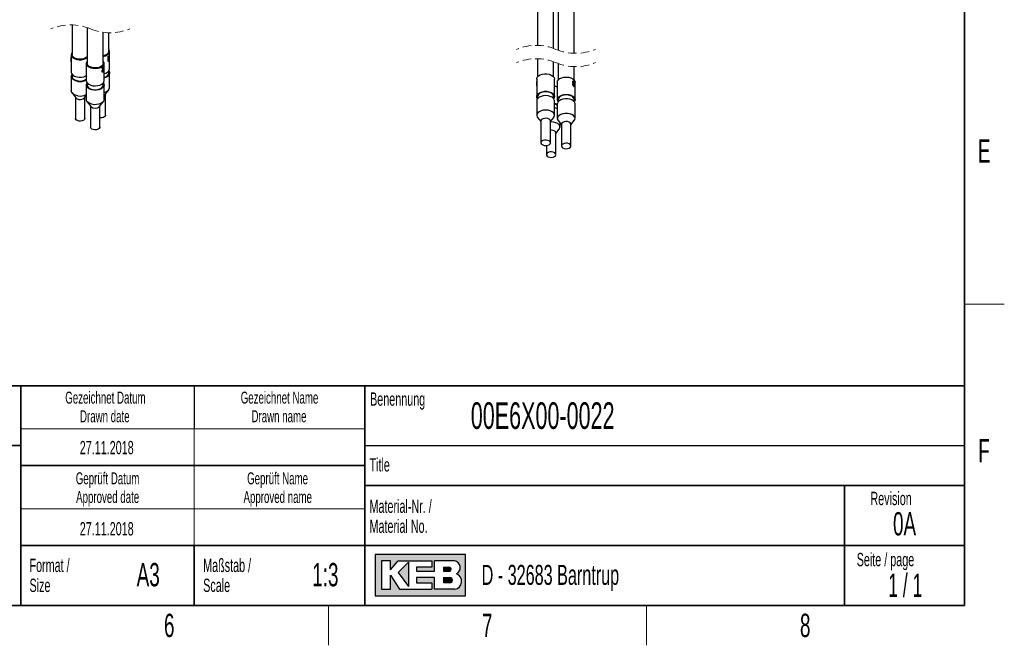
# Model space of a CAD drawing. Header units: millimetres. Extents: x 5 to 418, y 2 to 292.
# Tile 9 of 22: x 266 to 414, y 6 to 100. Entities that reach past the tile are written whole.
import ezdxf

# ---------------------------------------------------------------- set-up
doc = ezdxf.new("R2010")
doc.units = ezdxf.units.MM
doc.linetypes.add('HIDDEN', pattern=[1.905, 1.27, -0.635])
doc.layers.add('SLD-0', color=7, linetype='Continuous')
doc.styles.add('SLDTEXTSTYLE0', font='TXT', dxfattribs={"width": 0.605})
doc.styles.add('SLDTEXTSTYLE1', font='TXT', dxfattribs={"width": 0.563})

msp = doc.modelspace()

# ---------------------------------------------------------------- hatches: boundary and pattern name
at = {"linetype": 'Continuous'}
h = msp.add_hatch(color=7, dxfattribs=at)
h.paths.add_polyline_path([(319.519086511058, 13.45626988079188), (333.083981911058, 13.45626988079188), (333.083981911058, 19.65736492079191), (319.519086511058, 19.65736492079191)], flags=0)
edge = h.paths.add_edge_path(flags=0)
edge.add_arc((331.3188604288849, 15.61738520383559), 1.20464082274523, -81.72003226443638, 70.1709600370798, ccw=False)
edge.add_line((331.4923410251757, 14.42530131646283), (331.480008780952, 14.42519098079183))
edge.add_line((331.480008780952, 14.42519098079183), (328.4331606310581, 14.42519098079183))
edge.add_line((328.4331606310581, 14.42519098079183), (328.4331606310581, 16.16924896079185))
edge.add_line((328.4331606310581, 16.16924896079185), (325.7201815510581, 16.16924896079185))
edge.add_line((325.7201815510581, 16.16924896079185), (325.7201815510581, 15.39411208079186))
edge.add_line((325.7201815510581, 15.39411208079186), (328.0455921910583, 15.39411208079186))
edge.add_line((328.0455921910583, 15.39411208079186), (328.0455921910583, 14.42519098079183))
edge.add_line((328.0455921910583, 14.42519098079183), (323.2009866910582, 14.42519098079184))
edge.add_line((323.2009866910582, 14.42519098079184), (321.8444971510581, 16.55681740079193))
edge.add_line((321.8444971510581, 16.55681740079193), (321.8444971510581, 14.42519098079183))
edge.add_line((321.8444971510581, 14.42519098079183), (320.4880076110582, 14.42519098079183))
edge.add_line((320.4880076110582, 14.42519098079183), (320.4880076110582, 18.68844382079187))
edge.add_line((320.4880076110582, 18.68844382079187), (321.8444971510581, 18.68844382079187))
edge.add_line((321.8444971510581, 18.68844382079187), (321.8444971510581, 17.33195428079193))
edge.add_line((321.8444971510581, 17.33195428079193), (323.0072024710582, 18.68844382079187))
edge.add_line((323.0072024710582, 18.68844382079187), (328.0455921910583, 18.68844382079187))
edge.add_line((328.0455921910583, 18.68844382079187), (328.0455921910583, 17.71952272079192))
edge.add_line((328.0455921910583, 17.71952272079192), (325.7201815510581, 17.71952272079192))
edge.add_line((325.7201815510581, 17.71952272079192), (325.7201815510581, 17.13817006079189))
edge.add_line((325.7201815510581, 17.13817006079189), (328.4331606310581, 17.13817006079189))
edge.add_line((328.4331606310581, 17.13817006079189), (328.4331606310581, 18.68844382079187))
edge.add_line((328.4331606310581, 18.68844382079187), (331.4242487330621, 18.68844382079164))
edge.add_line((331.4242487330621, 18.68844382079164), (331.4256482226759, 18.68844382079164))
edge.add_line((331.4256482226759, 18.68844382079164), (331.4259454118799, 18.68845828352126))
edge.add_arc((331.2860949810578, 17.67430640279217), 1.023749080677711, -64.45894120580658, 82.14849338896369, ccw=False)
msp.add_hatch(color=7, dxfattribs=at).paths.add_polyline_path([(324.5574762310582, 14.81275942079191), (324.557476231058, 18.49465960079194), (323.0072024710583, 16.94438584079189)], flags=0)
h = msp.add_hatch(color=7, dxfattribs=at)
edge = h.paths.add_edge_path(flags=0)
edge.add_line((329.7896501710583, 17.13817006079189), (330.6013652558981, 17.13817006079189))
edge.add_arc((330.6568434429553, 17.42884639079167), 0.2959232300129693, 259.1945394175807, 460.8054605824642)
edge.add_line((330.6013652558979, 17.71952272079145), (329.7896501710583, 17.71952272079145))
edge.add_line((329.7896501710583, 17.71952272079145), (329.7896501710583, 17.13817006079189))
h = msp.add_hatch(color=7, dxfattribs=at)
edge = h.paths.add_edge_path(flags=0)
edge.add_line((329.7896501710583, 15.39411208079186), (330.7588584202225, 15.39411208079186))
edge.add_arc((330.7588584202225, 15.78168052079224), 0.3875684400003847, 270.0000000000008, 450.0000000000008)
edge.add_line((330.7588584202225, 16.16924896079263), (330.7386620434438, 16.16924896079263))
edge.add_line((330.7386620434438, 16.16924896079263), (329.7896501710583, 16.16924896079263))
edge.add_line((329.7896501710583, 16.16924896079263), (329.7896501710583, 15.39411208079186))

# ---------------------------------------------------------------- linework, layer by layer
at = {"color": 7, "linetype": 'Continuous', "lineweight": 25}
for p, q in [((343.9243640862, 123.8414373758), (343.9243640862, 96.1122171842)), ((346.3243641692, 95.6574476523), (346.3243641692, 123.8414373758)), ((347.0153268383, 123.3633152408), (347.0153268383, 95.3888850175)), ((349.4153267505, 94.9341134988), (349.4153267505, 123.3633152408)), ((274.0277220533, 99.192637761), (274.0277220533, 94.7251822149)), ((276.2904636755, 98.7859830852), (276.2904636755, 93.4189265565)), ((278.690463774, 93.4189265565), (278.690463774, 98.0825290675)), ((279.5186847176, 95.2033068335), (279.5186847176, 98.0145320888)), ((273.8943886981, 94.7251822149), (273.8943886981, 94.4671576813)), ((279.6217088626, 94.6332877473), (279.6217088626, 94.7114493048)), ((279.6520180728, 94.8746388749), (279.6520180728, 95.2033068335)), ((279.6520180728, 92.5903743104), (279.6520180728, 94.7964693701)), ((273.8943886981, 94.3889881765), (273.8943886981, 92.1122496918)), ((273.8957086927, 94.3547433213), (273.9020600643, 94.3549102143)), ((273.8957086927, 93.670807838), (273.8957086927, 94.3547433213)), ((273.8957086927, 93.670807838), (273.9020600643, 93.6709667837)), ((273.9020600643, 94.3847045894), (273.9020600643, 93.6225996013)), ((276.1571303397, 93.4189265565), (276.1571303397, 90.8060019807)), ((278.8237971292, 93.2562376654), (278.8237971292, 93.4189265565)), ((278.8237971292, 90.8060019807), (278.8237971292, 93.1780761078)), ((279.4583846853, 93.7130476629), (279.4583846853, 94.475152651)), ((279.4995796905, 93.8333059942), (279.4583846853, 93.8457752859)), ((279.5381657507, 93.8013102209), (279.4583846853, 93.8216711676)), ((279.4995796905, 94.5172494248), (279.4995796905, 93.8333059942)), ((279.5592801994, 93.9086542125), (279.5381657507, 93.8013102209)), ((343.9243640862, 94.1122204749), (343.9243640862, 91.40272048)), ((346.3243641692, 91.40272048), (346.3243641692, 93.6574449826)), ((347.0153268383, 93.3888823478), (347.0153268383, 90.9245958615)), ((274.0277220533, 91.77673912), (274.0277220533, 91.4590225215)), ((278.5087230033, 92.6811641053), (278.5087230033, 92.7593256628)), ((278.517347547, 92.2038580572), (278.6061954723, 92.1705668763)), ((278.6263408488, 92.5714756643), (278.7306325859, 92.8954070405)), ((278.7306325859, 92.8954070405), (278.6552140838, 92.91259702)), ((278.7898495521, 93.0836544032), (278.6620961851, 92.5734227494)), ((278.8040560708, 93.0461114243), (278.8040560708, 93.1242809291)), ((279.5186847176, 91.9371391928), (279.5186847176, 92.2548637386)), ((279.6520180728, 89.7597020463), (279.6520180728, 91.9371391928)), ((349.4153267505, 90.9245958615), (349.4153267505, 92.9341148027)), ((273.8943886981, 91.4590225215), (273.8943886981, 89.2815774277)), ((276.2904636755, 90.4704834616), (276.2904636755, 90.1527668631)), ((278.690463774, 90.1527668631), (278.690463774, 90.4704834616)), ((343.791030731, 91.0672099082), (343.791030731, 90.7385419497)), ((343.791030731, 90.6603724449), (343.791030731, 88.4542773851)), ((343.7930915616, 90.0192092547), (343.7930915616, 90.7031526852)), ((343.7930915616, 90.7031526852), (343.8003692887, 90.7029222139)), ((343.8003692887, 90.829482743), (343.8003692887, 90.0673777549)), ((346.4576975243, 88.4542773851), (346.4576975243, 91.0672099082)), ((346.8819934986, 90.5890852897), (346.8819934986, 87.9761527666)), ((349.2424704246, 90.6019996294), (349.1519221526, 90.5587346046)), ((349.4004340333, 90.3027207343), (349.1634126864, 90.2321726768)), ((349.2839758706, 90.6858832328), (349.1899160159, 90.6456302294)), ((349.2985949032, 90.2718773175), (349.219931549, 90.2394364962)), ((349.4004340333, 90.3027207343), (349.4004340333, 90.2245512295)), ((349.515133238, 90.4244175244), (349.515133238, 90.5025790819)), ((349.5486601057, 90.3310607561), (349.5486601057, 90.5890852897)), ((349.5486601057, 87.9761527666), (349.5486601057, 90.2528912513)), ((274.0105211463, 88.9673894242), (274.5727220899, 88.2415320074)), ((276.1571303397, 90.1527668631), (276.1571303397, 87.9753217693)), ((278.8237971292, 87.9753217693), (278.8237971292, 90.1527668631)), ((278.9736844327, 88.7196566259), (279.5358853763, 89.4455140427)), ((279.0361776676, 85.622559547), (279.0361776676, 88.8003374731)), ((349.4869236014, 89.9763256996), (349.3183455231, 89.9456332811)), ((349.3538274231, 89.9549475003), (349.4306727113, 89.9751018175)), ((274.5102289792, 88.3222208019), (274.5102289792, 85.1444349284)), ((275.8827217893, 88.2415320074), (276.1571303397, 88.595822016)), ((275.9452150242, 85.1444349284), (275.9452150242, 88.3222208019)), ((276.2732628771, 87.661141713), (276.8354638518, 86.9352763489)), ((278.1454634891, 86.9352763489), (278.7076644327, 87.661141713)), ((343.791030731, 87.8010422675), (343.791030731, 85.623605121)), ((343.9243640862, 88.4542773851), (343.9243640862, 88.1365528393)), ((346.3243641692, 88.1365528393), (346.3243641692, 88.4542773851)), ((346.4576975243, 85.623605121), (346.4576975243, 87.8010422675)), ((346.8819934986, 87.3229255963), (346.8819934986, 85.1454805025)), ((347.0153268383, 87.9761527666), (347.0153268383, 87.6584361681)), ((349.4153267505, 87.6584361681), (349.4153267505, 87.9761527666)), ((349.5486601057, 85.1454805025), (349.5486601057, 87.3229255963)), ((276.7729706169, 87.0159651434), (276.7729706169, 83.8381872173)), ((278.207956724, 83.8381872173), (278.207956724, 87.0159651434)), ((343.9071634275, 85.3094171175), (344.4068711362, 84.6642405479)), ((344.4068711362, 84.7526223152), (344.4068711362, 81.4864626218)), ((345.8418571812, 84.6642405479), (346.341564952, 85.3094171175)), ((345.8418571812, 81.4864626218), (345.8418571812, 84.7526223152)), ((346.9981260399, 84.831292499), (347.4978337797, 84.1861238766)), ((347.2859184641, 83.839224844), (347.2859184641, 84.4597250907)), ((347.4978337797, 84.2745056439), (347.4978337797, 81.0083380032)), ((348.9328198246, 84.1861238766), (349.4325276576, 84.831292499)), ((348.9328198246, 81.0083380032), (348.9328198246, 84.2745056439)), ((346.6700781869, 82.8798682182), (347.1697859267, 83.5250447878)), ((346.6700781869, 79.702090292), (346.6700781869, 82.9682499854)), ((345.2350920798, 81.077225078), (345.2350920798, 79.702090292))]:
    msp.add_line(p, q, dxfattribs=at)
at = {"color": 7, "linetype": 'Continuous', "lineweight": 25, "flags": 128}
for points in [[(274.0277220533, 95.0606927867), (273.919273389, 94.8732004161), (273.8986188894, 94.6639165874), (273.9765378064, 94.4591786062), (274.1472513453, 94.2741737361), (274.3980984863, 94.1226110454), (274.7104748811, 94.015743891), (275.0612133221, 93.9614877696), (275.424300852, 93.9638799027), (275.7728090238, 94.0227295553), (276.0808905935, 94.1336736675), (276.2904636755, 94.2603454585)], [(276.2904636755, 94.4034601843), (276.1530656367, 94.2841157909), (275.9003310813, 94.1514835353), (275.5931057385, 94.0653349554), (275.2562792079, 94.0326318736), (274.9171390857, 94.0560445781), (274.6031605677, 94.1336577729), (274.3397803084, 94.2592010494), (274.1483357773, 94.4224939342), (274.0443368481, 94.6103041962), (274.0277220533, 94.7251822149)], [(278.690463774, 94.4641138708), (278.6930039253, 94.4645430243), (279.0243853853, 94.5502386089), (279.3034282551, 94.6843649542), (279.509437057, 94.8569879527), (279.6271331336, 95.0552886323), (279.6477878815, 95.264572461), (279.5698689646, 95.4693024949), (279.5186847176, 95.5388174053)], [(279.5186847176, 95.2033068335), (279.5101980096, 95.121060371), (279.4217968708, 94.9306036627), (279.244028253, 94.7622404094), (278.9912936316, 94.6296081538), (278.690463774, 94.5446437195)], [(276.2904636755, 93.7544450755), (276.2291148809, 93.6684236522), (276.1592891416, 93.4627161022), (276.1881905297, 93.2537581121), (276.3136755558, 93.0570548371), (276.5264375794, 92.8871895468), (276.8106970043, 92.7567586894), (277.145371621, 92.6754420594)], [(277.1798808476, 92.7497889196), (276.8659023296, 92.8274100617), (276.6025220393, 92.9529453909), (276.4110775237, 93.1162382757), (276.307078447, 93.3040485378), (276.2904636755, 93.4189265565)], [(277.145371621, 92.6754420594), (277.5056401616, 92.6492636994), (277.8647831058, 92.6801706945), (278.1961644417, 92.7658662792), (278.4752073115, 92.8999926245), (278.6812161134, 93.072615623), (278.79891219, 93.2709163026), (278.8195669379, 93.480192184), (278.7416480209, 93.6849301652), (278.690463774, 93.7544450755)], [(278.690463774, 93.4189265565), (278.681977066, 93.3366880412), (278.5935759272, 93.146231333), (278.4158073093, 92.9778680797), (278.1630728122, 92.8452358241), (277.8558475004, 92.7590792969), (277.5190209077, 92.7263841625), (277.1798808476, 92.7497889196)], [(273.8943886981, 92.1122496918), (273.8986188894, 92.0509840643), (273.9765378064, 91.8462540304), (274.1472513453, 91.661241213), (274.3980984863, 91.5096864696), (274.7104748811, 91.4028113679), (275.0612133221, 91.3485631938), (275.424300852, 91.3509473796), (275.7728090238, 91.4097970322), (276.0808905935, 91.5207411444), (276.1571303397, 91.5603504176)], [(274.882629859, 90.7155300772), (274.5479552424, 90.7968467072), (274.2636958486, 90.9272775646), (274.0509338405, 91.0971428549), (273.9254489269, 91.2938461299), (273.8965473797, 91.5028041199), (273.9663732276, 91.70851167), (274.0203802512, 91.785632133)], [(278.6722930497, 92.1182339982), (278.5541102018, 92.1538696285), (278.5241325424, 92.1629136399)], [(279.5260262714, 92.2637567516), (279.6209578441, 92.1023155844), (279.6498591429, 91.8933575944), (279.580033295, 91.6876500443), (279.4166591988, 91.500443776), (279.171853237, 91.3456306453), (278.8637717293, 91.2346865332), (278.8237971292, 91.2247921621)], [(343.791030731, 91.0672099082), (343.7952609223, 91.1284755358), (343.8731798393, 91.3332055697), (344.0438935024, 91.518218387), (344.2947406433, 91.6697731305), (344.6071171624, 91.7766482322), (344.9578554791, 91.8308964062), (345.3209430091, 91.8285122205), (345.6694512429, 91.7696625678), (345.9775327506, 91.6587184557), (346.2223387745, 91.503905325), (346.3857129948, 91.3166990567), (346.4555387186, 91.1109915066), (346.4576975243, 91.0672099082)], [(274.0277220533, 91.4590225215), (274.0443368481, 91.3441445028), (274.1483357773, 91.1563262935), (274.3397803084, 90.9930334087), (274.6031605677, 90.8674980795), (274.9171390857, 90.7898769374)], [(276.1571303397, 90.8060019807), (276.1881905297, 90.6408255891), (276.3136755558, 90.444122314), (276.5264375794, 90.2742570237), (276.8106970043, 90.1438261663), (277.145371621, 90.0625095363)], [(278.690463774, 90.4882774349), (278.7927369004, 90.3179353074), (278.8216381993, 90.1089852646), (278.7518123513, 89.9032777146), (278.5884382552, 89.7160714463), (278.3436322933, 89.5612583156), (278.0355507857, 89.4503062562), (277.6870425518, 89.3914645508), (277.3239550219, 89.3890724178), (276.973216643, 89.4433285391), (276.660840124, 89.5501956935), (276.4099930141, 89.7017583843), (276.239279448, 89.8867632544), (276.1613604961, 90.0915012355), (276.18201505, 90.3007850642), (276.2904636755, 90.4882774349)], [(277.145371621, 90.0625095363), (277.5056401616, 90.0363311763), (277.8647831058, 90.0672381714), (278.1961644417, 90.1529337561), (278.4752073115, 90.2870601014), (278.6812161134, 90.4596830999), (278.79891219, 90.6579837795), (278.8237971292, 90.8060019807)], [(343.7930915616, 90.7031526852), (343.7913520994, 90.6772683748), (343.791030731, 90.6603724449)], [(346.8819934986, 90.5890852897), (346.9130536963, 90.754253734), (347.0385387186, 90.9509649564), (347.2513007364, 91.1208302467), (347.535560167, 91.2512531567), (347.8702347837, 91.3325777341)], [(347.8702347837, 91.3325777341), (348.2305032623, 91.358756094), (348.5896462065, 91.3278490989), (348.9210275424, 91.2421535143), (349.2000704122, 91.1080192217), (349.4060793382, 90.9354041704), (349.5237754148, 90.7371034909), (349.5486601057, 90.5890852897)], [(349.3776511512, 90.7277336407), (349.261418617, 90.6900158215), (349.1451862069, 90.6523059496)], [(274.882629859, 88.5380849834), (274.5479552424, 88.6194095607), (274.2636958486, 88.7498324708), (274.0509338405, 88.9196977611), (273.9254489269, 89.1164089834), (273.8943886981, 89.2815774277)], [(276.2904636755, 90.1527668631), (276.307078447, 90.0378888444), (276.4110775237, 89.8500785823), (276.6025220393, 89.6867856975), (276.8659023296, 89.561242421), (277.1798808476, 89.4836292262), (277.5190209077, 89.4602165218), (277.8558475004, 89.4929116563), (278.1630728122, 89.5790681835), (278.4158073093, 89.711700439), (278.5935759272, 89.8800636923), (278.681977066, 90.0705283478), (278.690463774, 90.1527668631)], [(278.9736844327, 88.7196566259), (278.9344536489, 88.6761213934), (278.8237971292, 88.5945583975)], [(343.9170225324, 88.1276598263), (343.8159156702, 88.306259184), (343.7952609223, 88.5155430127), (343.8731798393, 88.7202809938), (344.0438935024, 88.9052858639), (344.2947406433, 89.0568485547), (344.6071171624, 89.1637157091), (344.9578554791, 89.2179718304), (345.3209430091, 89.2155796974), (345.6694512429, 89.1567300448), (345.9775327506, 89.0457859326), (346.2223387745, 88.8909728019), (346.3857129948, 88.7037665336), (346.4555387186, 88.4980589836), (346.4266373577, 88.2891089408), (346.3243641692, 88.1187668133)], [(346.3243641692, 88.4542773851), (346.3158776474, 88.5365159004), (346.2274765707, 88.7269726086), (346.0497078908, 88.8953438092), (345.7969732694, 89.0279760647), (345.4897479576, 89.1141246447), (345.1529213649, 89.1468277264), (344.813781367, 89.123415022), (344.4998027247, 89.0458018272), (344.2364224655, 88.9202585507), (344.0449780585, 88.7569656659), (343.9409788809, 88.5691554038), (343.9243640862, 88.4542773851)], [(347.0079852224, 87.6495352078), (346.9539780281, 87.7266636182), (346.8841523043, 87.9323711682), (346.9130536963, 88.1413291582), (347.0385387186, 88.3380324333), (347.2513007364, 88.5078977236), (347.535560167, 88.6383285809), (347.8702347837, 88.719645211)], [(347.8702347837, 88.719645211), (348.2305032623, 88.745823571), (348.5896462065, 88.7149165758), (348.9210275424, 88.6292209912), (349.2000704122, 88.4950946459), (349.4060793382, 88.3224716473), (349.5237754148, 88.1241709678), (349.5444299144, 87.9148871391), (349.4665109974, 87.7101571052), (349.4153267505, 87.6406421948)], [(278.8237971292, 87.9753217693), (278.8216381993, 87.9315401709), (278.7518123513, 87.7258326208), (278.5884382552, 87.5386263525), (278.3436322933, 87.3838132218), (278.0355507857, 87.2728691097), (277.6870425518, 87.2140194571), (277.3239550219, 87.2116352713), (276.973216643, 87.2658834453), (276.660840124, 87.372758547), (276.4099930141, 87.5243132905), (276.239279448, 87.7093261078), (276.1613604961, 87.9140561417), (276.1571303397, 87.9753217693)], [(344.7792720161, 88.5445347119), (344.4445973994, 88.4632180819), (344.1603381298, 88.3327872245), (343.9475761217, 88.1629219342), (343.8220909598, 87.9662186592), (343.791030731, 87.8010422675)], [(346.4576975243, 87.8010422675), (346.4328128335, 87.9490604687), (346.3151166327, 88.1473611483), (346.1091077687, 88.3199761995), (345.8300648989, 88.4541104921), (345.4986835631, 88.5398060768), (345.1395406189, 88.5707130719), (344.7792720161, 88.5445347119)], [(349.5486601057, 87.3229255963), (349.5465014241, 87.3667071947), (349.4766755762, 87.5724147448), (349.3133013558, 87.7596130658), (349.068495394, 87.9144341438), (348.7604138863, 88.0253782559), (348.4119056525, 88.0842279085), (348.0488181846, 88.0866120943), (347.6980798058, 88.0323639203), (347.3857032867, 87.9254888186), (347.1348561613, 87.7739340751), (346.9641426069, 87.5889212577), (346.8862236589, 87.3841832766), (346.8819934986, 87.3229255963)], [(347.9047439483, 88.6452983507), (347.5907654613, 88.5676772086), (347.3273851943, 88.4421339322), (347.1359406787, 88.2788489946), (347.031941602, 88.0910307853), (347.0153268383, 87.9761527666)], [(349.4153267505, 87.9761527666), (349.4068402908, 88.0583992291), (349.3184391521, 88.2488559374), (349.1406705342, 88.4172191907), (348.8879359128, 88.5498514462), (348.580710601, 88.6360079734), (348.2438840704, 88.6687031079), (347.9047439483, 88.6452983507)], [(344.7792720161, 86.3670896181), (344.4445973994, 86.2857729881), (344.1603381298, 86.1553421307), (343.9475761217, 85.9854768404), (343.8220909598, 85.7887735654), (343.7931896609, 85.5798155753), (343.8630155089, 85.3741080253), (343.9071634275, 85.3094171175)], [(346.341564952, 85.3094171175), (346.3755484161, 85.3576015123), (346.453467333, 85.5623394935), (346.4328128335, 85.771615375), (346.3151166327, 85.9699240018), (346.1091077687, 86.142539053), (345.8300648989, 86.2766653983), (345.4986835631, 86.362360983), (345.1395406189, 86.3932679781), (344.7792720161, 86.3670896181)], [(346.8819934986, 86.568569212), (346.6582859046, 86.6697381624), (346.4576975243, 86.7290169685)], [(349.4325276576, 84.831292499), (349.5175998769, 84.9803120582), (349.5465014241, 85.1892621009), (349.4766755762, 85.394969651), (349.3133013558, 85.5821759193), (349.068495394, 85.73698905), (348.7604138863, 85.8479411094), (348.4119056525, 85.9067828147), (348.0488181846, 85.9091749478), (347.6980798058, 85.8549188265), (347.3857032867, 85.748051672), (347.1348561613, 85.5964889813), (346.9641426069, 85.4114841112), (346.8862236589, 85.2067461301), (346.9068782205, 84.9974623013), (346.9981260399, 84.831292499)], [(275.0420211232, 84.7443526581), (274.8042043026, 84.8100926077), (274.6235859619, 84.9209890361), (274.5245594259, 85.0620692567), (274.5102289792, 85.1444349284)], [(275.9452150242, 85.1444349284), (275.9006763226, 85.0007797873), (275.7653364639, 84.8701423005), (275.5573888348, 84.7765471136), (275.3049178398, 84.7326383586), (275.0420211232, 84.7443526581)], [(279.0361776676, 85.622559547), (279.0259075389, 85.5527267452), (278.9344536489, 85.4099617), (278.7598366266, 85.2959022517), (278.5256397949, 85.2259661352), (278.2634923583, 85.2095867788), (278.207956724, 85.2133220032)], [(344.9386632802, 85.1527125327), (344.7008464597, 85.0869646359), (344.5202282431, 84.9760682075), (344.421201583, 84.8349959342), (344.4068711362, 84.7526223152)], [(345.8418571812, 84.7526223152), (345.7973184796, 84.8962854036), (345.6619786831, 85.0269228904), (345.4540309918, 85.1205180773), (345.2015599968, 85.164418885), (344.9386632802, 85.1527125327)], [(347.1697859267, 83.5250447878), (347.2037693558, 83.5732291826), (347.2816883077, 83.7779592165), (347.2610337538, 83.9872430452), (347.143337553, 84.1855437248), (346.9373286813, 84.3581667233), (346.6582859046, 84.4922930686), (346.3269045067, 84.5779886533), (345.9677615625, 84.6088956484), (345.8418571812, 84.6062889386)], [(348.9328198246, 84.2745056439), (348.9225498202, 84.3443304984), (348.8310959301, 84.4871034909), (348.6564789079, 84.6011629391), (348.4222819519, 84.6710990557), (348.1601345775, 84.6874784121), (347.9054411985, 84.6480757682), (347.6925995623, 84.5582317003), (347.5503551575, 84.4300578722), (347.4979188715, 84.2808793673), (347.4978337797, 84.2745056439)], [(278.207956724, 83.8381872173), (278.1976865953, 83.7683544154), (278.1062327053, 83.625581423), (277.9316158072, 83.511529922), (277.6974188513, 83.4415858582), (277.4352714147, 83.4252144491), (277.1805780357, 83.4646091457), (276.9677364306, 83.5544611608), (276.8254919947, 83.6826270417), (276.7730556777, 83.8318055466), (276.7729706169, 83.8381872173)], [(346.6700781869, 82.9682499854), (346.6255394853, 83.1119130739), (346.4901996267, 83.2425505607), (346.2822519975, 83.3361378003), (346.0297809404, 83.3800465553), (345.8418571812, 83.3774875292)], [(345.2015599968, 81.8982591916), (344.9386632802, 81.8865448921), (344.7008464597, 81.8208049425), (344.5202282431, 81.7099085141), (344.421201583, 81.5688282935), (344.4171412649, 81.4166298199), (344.5085951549, 81.2738647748), (344.6832121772, 81.1598053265), (344.917409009, 81.08986921), (345.1795564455, 81.0734898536), (345.4342498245, 81.1128845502), (345.6470914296, 81.2027365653), (345.7893358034, 81.3309024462), (345.8417721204, 81.4800809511), (345.7973184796, 81.6301257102), (345.6619786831, 81.760763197), (345.4540309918, 81.8543504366), (345.2015599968, 81.8982591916)], [(348.1381309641, 80.5965414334), (348.4010276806, 80.6082557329), (348.6388445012, 80.6739956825), (348.819462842, 80.7848921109), (348.9184893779, 80.9259723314), (348.9225498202, 81.078170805), (348.8310959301, 81.2209358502), (348.6564789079, 81.3349952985), (348.4222819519, 81.4049393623), (348.1601345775, 81.4213107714), (347.9054411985, 81.3819160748), (347.6925995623, 81.2920640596), (347.5503551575, 81.1638981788), (347.4979188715, 81.0147196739), (347.5423724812, 80.864682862), (347.6777123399, 80.7340453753), (347.8856599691, 80.6404501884), (348.1381309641, 80.5965414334)], [(346.0297809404, 80.1138789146), (345.7668842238, 80.1021725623), (345.5290675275, 80.0364326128), (345.3484490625, 79.9255361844), (345.2494226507, 79.7844559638), (345.2453622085, 79.6322574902), (345.3368160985, 79.4894844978), (345.5114329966, 79.3754329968), (345.7456299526, 79.305488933), (346.0077773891, 79.2891175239), (346.2624707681, 79.3285122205), (346.4753123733, 79.4183642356), (346.6175568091, 79.5465301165), (346.6699931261, 79.6957086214), (346.6255394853, 79.8457454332), (346.4901996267, 79.97638292), (346.2822519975, 80.0699781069), (346.0297809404, 80.1138789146)]]:
    msp.add_lwpolyline(points, dxfattribs=at)
at = {"color": 7, "linetype": 'HIDDEN', "lineweight": 18}
for centre, radius, start, end in [((273.8129626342, 91.4990074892), 7.696625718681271, 67.380135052, 112.619864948), ((279.7334439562, 105.7081626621), 7.696625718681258, 247.380135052, 292.619864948), ((343.7096048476, 88.4185880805), 7.696625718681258, 67.380135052, 112.619864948), ((349.6300861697, 102.6277432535), 7.69662571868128, 247.380135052, 292.619864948), ((343.7096048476, 86.4185880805), 7.696625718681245, 67.380135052, 112.619864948), ((349.6300861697, 100.6277432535), 7.69662571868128, 247.380135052, 292.619864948)]:
    msp.add_arc(centre, radius, start, end, dxfattribs=at)
at = {"color": 7, "linetype": 'Continuous', "lineweight": 25}
for centre, radius, start, end in [((279.1905536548, 94.8759372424), 0.4614662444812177, 339.1178888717, 359.8387941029), ((279.1946887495, 94.7967731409), 0.4572457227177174, 339.0505684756, 5.3302554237), ((274.3429277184, 94.4673059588), 0.4485390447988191, 180.0189407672, 190.611957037), ((274.3393738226, 94.3889900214), 0.4449849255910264, 174.9612344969, 184.4139328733), ((274.3464543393, 93.7056704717), 0.4520918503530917, 184.4227003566, 190.5881335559), ((278.3681853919, 93.2569432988), 0.4556122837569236, 343.0717559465, 359.9112626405), ((278.3705025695, 93.1782632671), 0.4532468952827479, 343.0482059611, 4.9231726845), ((278.9044376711, 95.0584380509), 0.8044123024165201, 313.5222080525, 317.7183829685), ((278.9369104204, 94.264600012), 0.7590424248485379, 313.3943584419, 322.3843995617), ((278.98618221, 94.3014105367), 0.6947653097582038, 317.6421284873, 325.5763242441), ((278.113978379, 93.3854922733), 0.7402080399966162, 302.2279332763, 335.9348990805), ((278.0470513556, 93.3814033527), 0.8387345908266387, 303.3970878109, 324.5888400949), ((278.2759501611, 92.7627779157), 0.5539656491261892, 330.443314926, 335.8245953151), ((278.7684540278, 92.7800180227), 0.9036869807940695, 273.5110736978, 347.8861137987), ((278.7560714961, 92.0820551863), 0.7762599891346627, 275.0051951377, 349.24062026), ((275.2313824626, 92.7304471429), 2.044876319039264, 260.1802311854, 296.9180626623), ((275.2517119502, 92.437921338), 1.681662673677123, 258.5242241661, 302.5752392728), ((344.2385346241, 90.7385729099), 0.4474968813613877, 168.2786667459, 185.0146249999), ((348.983206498, 90.0824007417), 0.5738851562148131, 26.3963801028, 31.654868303), ((349.088066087, 90.3303764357), 0.4604781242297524, 355.2164050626, 21.9603505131), ((349.0830283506, 90.25091769), 0.4656359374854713, 0.2428443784, 21.8765706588), ((275.2313824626, 90.5530020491), 2.044876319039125, 260.1802311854, 296.9180626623), ((278.747649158, 89.973534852), 0.9293049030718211, 274.7001307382, 346.6970567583), ((344.2457075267, 89.9754580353), 0.454725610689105, 168.3376806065, 174.4787714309), ((346.0907259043, 88.3835002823), 1.652927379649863, 61.3990241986, 77.1726972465), ((348.9614815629, 89.688772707), 0.5989791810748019, 28.6900891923, 33.7973313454), ((275.0950124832, 88.7103429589), 0.70183399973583, 221.9113374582, 265.66981149), ((275.2465935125, 88.9112569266), 0.9236831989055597, 257.204340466, 313.5262345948), ((346.0905548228, 85.7700434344), 1.653476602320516, 61.4026486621, 77.1709506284), ((346.148946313, 86.0410527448), 1.294592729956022, 55.5117176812, 76.2023911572), ((277.4904636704, 87.6147017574), 0.9437391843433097, 226.0486364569, 313.9513635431)]:
    msp.add_arc(centre, radius, start, end, dxfattribs=at)
for points, knots in [([(278.5164067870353, 92.20953241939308), (278.5185672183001, 92.23853273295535), (278.5231187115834, 92.29962920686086), (278.5655795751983, 92.41995523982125), (278.6019137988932, 92.51056191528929), (278.626340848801, 92.57147566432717)], [0, 0, 0, 0, 0.2284562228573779, 0.4813006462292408, 1, 1, 1, 1]), ([(278.6722930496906, 92.11823399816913), (278.6558322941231, 92.10206862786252), (278.632693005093, 92.07934456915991), (278.5914502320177, 92.07369298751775), (278.5550566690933, 92.08689982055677), (278.5202900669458, 92.1356616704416), (278.5178217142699, 92.18261658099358), (278.5164067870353, 92.20953241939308)], [0, 0, 0, 0, 0.257524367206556, 0.3620083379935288, 0.4623530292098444, 0.6918060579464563, 1, 1, 1, 1]), ([(278.6620961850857, 92.57342274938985), (278.6424597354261, 92.51955658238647), (278.6131203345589, 92.4390735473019), (278.5747469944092, 92.33362633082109), (278.5700688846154, 92.2795098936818), (278.5678455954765, 92.2537908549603)], [0, 0, 0, 0, 0.515024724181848, 0.7695136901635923, 1, 1, 1, 1]), ([(278.5678455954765, 92.2537908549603), (278.5682420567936, 92.24392633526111), (278.5689774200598, 92.2256294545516), (278.5767524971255, 92.1955741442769), (278.5992375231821, 92.16711783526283), (278.6438833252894, 92.1673695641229), (278.6632399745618, 92.18726165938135), (278.6742778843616, 92.19860490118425)], [0, 0, 0, 0, 0.1700156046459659, 0.3153478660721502, 0.5362195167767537, 0.735534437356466, 1, 1, 1, 1]), ([(278.7813308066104, 92.5359115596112), (278.7801082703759, 92.4994314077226), (278.7775436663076, 92.42290431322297), (278.7625745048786, 92.327119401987), (278.7426493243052, 92.25138192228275), (278.7197791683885, 92.18495607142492), (278.6906899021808, 92.14408315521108), (278.6722930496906, 92.11823399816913)], [0, 0, 0, 0, 0.2492943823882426, 0.5229631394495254, 0.6596285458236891, 0.7847397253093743, 0.9999999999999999, 0.9999999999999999, 0.9999999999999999, 0.9999999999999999]), ([(278.6742778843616, 92.19860490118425), (278.6873292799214, 92.21646237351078), (278.7079480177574, 92.24467380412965), (278.7256674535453, 92.29033993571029), (278.7375160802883, 92.32945540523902), (278.7463397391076, 92.37061573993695), (278.7545363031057, 92.42393326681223), (278.7565311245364, 92.46368663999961), (278.7578272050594, 92.48951530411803)], [0, 0, 0, 0, 0.2142719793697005, 0.338509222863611, 0.4748271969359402, 0.612511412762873, 0.7482399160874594, 1, 1, 1, 1]), ([(349.1870726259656, 90.6316906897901), (349.1896480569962, 90.66165784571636), (349.1932860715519, 90.7039889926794), (349.2227888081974, 90.74848426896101), (349.2494687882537, 90.7699274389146), (349.2817890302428, 90.77744923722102), (349.3295163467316, 90.76993576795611), (349.3578129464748, 90.745126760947), (349.3776511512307, 90.72773364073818)], [0, 0, 0, 0, 0.2956724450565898, 0.4176623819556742, 0.5271316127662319, 0.6319548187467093, 0.7419705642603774, 1, 1, 1, 1]), ([(349.2243627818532, 90.4723873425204), (349.2135799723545, 90.49933484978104), (349.1930706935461, 90.55058994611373), (349.1890021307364, 90.60560157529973), (349.1870726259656, 90.6316906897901)], [0, 0, 0, 0, 0.5257527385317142, 1, 1, 1, 1]), ([(349.2192123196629, 90.25398002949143), (349.2198162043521, 90.26871233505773), (349.2209244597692, 90.29574921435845), (349.2344766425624, 90.33147035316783), (349.2547210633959, 90.35140465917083), (349.2732172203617, 90.35940484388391), (349.2827579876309, 90.36097181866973), (349.2875153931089, 90.36175317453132)], [0, 0, 0, 0, 0.3132654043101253, 0.574907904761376, 0.7943753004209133, 0.8974673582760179, 1, 1, 1, 1]), ([(349.3764583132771, 89.9277677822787), (349.3585768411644, 89.94815902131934), (349.3195450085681, 89.9926691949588), (349.2794309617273, 90.05766248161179), (349.2508572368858, 90.11666877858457), (349.2339125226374, 90.16313440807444), (349.2239445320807, 90.20200351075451), (349.2199387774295, 90.23228488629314), (349.2194504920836, 90.2468671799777), (349.2192123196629, 90.25398002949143)], [0, 0, 0, 0, 0.2200717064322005, 0.4803744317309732, 0.6171383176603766, 0.7522650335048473, 0.8815235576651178, 0.9422103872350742, 1, 1, 1, 1]), ([(349.2875153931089, 90.36175317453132), (349.2757472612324, 90.3790442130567), (349.2578982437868, 90.40526995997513), (349.2377006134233, 90.44276725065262), (349.2288143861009, 90.46250140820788), (349.2243627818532, 90.4723873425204)], [0, 0, 0, 0, 0.4912971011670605, 0.7451624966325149, 1, 1, 1, 1]), ([(349.3769175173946, 90.65031912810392), (349.3634182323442, 90.66307966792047), (349.3392281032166, 90.68594599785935), (349.2956866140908, 90.69313896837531), (349.2692541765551, 90.67849562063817), (349.2533235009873, 90.65990266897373), (349.243935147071, 90.63304176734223), (349.2429854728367, 90.61291514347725), (349.2424704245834, 90.601999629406)], [0, 0, 0, 0, 0.2708584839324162, 0.4853665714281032, 0.5894565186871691, 0.7037270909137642, 0.8393187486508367, 1, 1, 1, 1]), ([(349.2424704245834, 90.601999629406), (349.2434333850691, 90.58778431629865), (349.2454585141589, 90.5578891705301), (349.2593696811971, 90.51370188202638), (349.2779295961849, 90.46969597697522), (349.3074716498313, 90.41663064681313), (349.350138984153, 90.36201736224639), (349.3844908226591, 90.32151738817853), (349.4004340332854, 90.30272073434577)], [0, 0, 0, 0, 0.1234129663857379, 0.259540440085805, 0.3996435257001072, 0.5383628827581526, 0.7857471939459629, 1, 1, 1, 1]), ([(349.4004340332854, 90.22455122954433), (349.3885378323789, 90.23651344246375), (349.3665221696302, 90.25865127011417), (349.3309201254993, 90.27471289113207), (349.3031476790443, 90.27526543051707), (349.2848877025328, 90.26450115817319), (349.2763801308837, 90.24782144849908), (349.2728443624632, 90.23104191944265), (349.2725013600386, 90.22138918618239), (349.2723203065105, 90.21629399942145)], [0, 0, 0, 0, 0.2758921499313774, 0.5105788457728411, 0.6215388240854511, 0.7185560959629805, 0.8416195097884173, 0.9163989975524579, 1, 1, 1, 1]), ([(349.2723203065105, 90.21629399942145), (349.2728916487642, 90.2066970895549), (349.2740920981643, 90.1865329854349), (349.2853442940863, 90.14579095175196), (349.3075527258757, 90.09773282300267), (349.3390989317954, 90.04707589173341), (349.3643471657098, 90.01923835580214), (349.3759064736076, 90.00649359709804)], [0, 0, 0, 0, 0.1205907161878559, 0.2533736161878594, 0.5282261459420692, 0.7840094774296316, 1, 1, 1, 1]), ([(349.4453610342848, 90.52827265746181), (349.4367062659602, 90.55256027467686), (349.420796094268, 90.59720851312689), (349.3906601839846, 90.63368500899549), (349.3769175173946, 90.6503191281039)], [0, 0, 0, 0, 0.5439770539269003, 1, 1, 1, 1]), ([(349.3776511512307, 90.72773364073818), (349.3960907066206, 90.7045727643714), (349.4251745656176, 90.66804218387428), (349.4502406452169, 90.60792327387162), (349.472304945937, 90.53845783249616), (349.4892480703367, 90.44740624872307), (349.4946187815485, 90.37374149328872), (349.4972583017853, 90.33753779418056)], [0, 0, 0, 0, 0.212218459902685, 0.3347223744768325, 0.4671554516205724, 0.738125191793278, 0.9999999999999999, 0.9999999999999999, 0.9999999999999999, 0.9999999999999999]), ([(349.4717117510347, 90.38357642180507), (349.469158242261, 90.40765310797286), (349.4639736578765, 90.45653784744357), (349.4516268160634, 90.50412374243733), (349.4453610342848, 90.52827265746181)], [0, 0, 0, 0, 0.4925194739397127, 1, 1, 1, 1]), ([(349.3759064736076, 90.00649359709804), (349.3849160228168, 89.99736581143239), (349.3997579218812, 89.98232913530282), (349.4317104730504, 89.9695710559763), (349.4518031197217, 89.99389050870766), (349.4565120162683, 90.01166421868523), (349.4592394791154, 90.02195901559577)], [0, 0, 0, 0, 0.3253369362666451, 0.5359444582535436, 0.7312121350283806, 1, 1, 1, 1]), ([(349.4869236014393, 89.97632569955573), (349.484991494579, 89.95750424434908), (349.4818275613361, 89.92668305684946), (349.4601045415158, 89.88015827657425), (349.4100719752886, 89.89105575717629), (349.3894598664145, 89.91356780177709), (349.3764583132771, 89.9277677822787)], [0, 0, 0, 0, 0.3121382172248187, 0.5111438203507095, 0.6916429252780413, 1, 1, 1, 1])]:
    msp.add_open_spline(points, degree=3, knots=knots, dxfattribs=at)
at = {"layer": 'SLD-0', "lineweight": 35}
for p, q in [((408, 12), (408, 282.5)), ((225.616731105, 45), (266.3304509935, 45)), ((266.3304509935, 12), (266.3304509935, 45)), ((266.3304509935, 45), (266.3304509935, 12)), ((318, 45), (266.3304509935, 45)), ((318, 45), (318, 12)), ((318, 45), (318, 40.1053465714)), ((318, 45), (408, 45)), ((318, 45), (318, 12)), ((408, 45), (408, 12)), ((225.616731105, 36), (266.3304509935, 36)), ((266.3304509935, 33), (318, 33)), ((408, 30), (318, 30)), ((390, 12), (390, 30)), ((266.3304509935, 21), (318, 21)), ((292.3304509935, 21), (292.3304509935, 12)), ((318, 21), (390, 21)), ((390, 21), (408, 21)), ((26, 12), (408, 12)), ((225.616731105, 12), (266.3304509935, 12)), ((266.3304509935, 12), (318, 12)), ((408, 12), (318, 12))]:
    msp.add_line(p, q, dxfattribs=at)
at = {"layer": 'SLD-0', "lineweight": 18}
for p, q in [((408, 57.25), (414, 57.25)), ((266.3304509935, 38.5), (318, 38.5)), ((292.3304509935, 38.5), (292.3304509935, 33)), ((292.3304509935, 33), (292.3304509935, 26.5)), ((266.3304509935, 26.5), (318, 26.5)), ((292.3304509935, 26.5), (292.3304509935, 21)), ((312.5, 6), (312.5, 12)), ((360.25, 6), (360.25, 12))]:
    msp.add_line(p, q, dxfattribs=at)
at = {"layer": 'SLD-0'}
for p, q in [((292.3304509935, 45), (292.3304509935, 38.5)), ((318, 36), (408, 36)), ((331.4242487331, 18.6884438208), (331.4256482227, 18.6884438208)), ((331.4256482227, 18.6884438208), (331.4259454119, 18.6884582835)), ((331.480008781, 14.4251909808), (331.4923410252, 14.4253013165))]:
    msp.add_line(p, q, dxfattribs=at)
at = {"layer": 'SLD-0', "linetype": 'Continuous'}
for p, q in [((333.0839819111, 19.6573649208), (319.5190865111, 19.6573649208)), ((319.5190865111, 19.6573649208), (319.5190865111, 13.4562698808)), ((333.0839819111, 13.4562698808), (333.0839819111, 19.6573649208)), ((321.8444971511, 18.6884438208), (320.4880076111, 18.6884438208)), ((320.4880076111, 18.6884438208), (320.4880076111, 14.4251909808)), ((321.8444971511, 17.3319542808), (323.0072024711, 18.6884438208)), ((321.8444971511, 17.3319542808), (321.8444971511, 18.6884438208)), ((323.0072024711, 18.6884438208), (328.0455921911, 18.6884438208)), ((324.5574762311, 18.4946596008), (323.0072024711, 16.9443858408)), ((324.5574762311, 18.4946596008), (324.5574762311, 14.8127594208)), ((328.0455921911, 18.6884438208), (328.0455921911, 17.7195227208)), ((331.4242487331, 18.6884438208), (328.4331606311, 18.6884438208)), ((328.4331606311, 17.1381700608), (328.4331606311, 18.6884438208)), ((331.4242487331, 18.6884438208), (331.4256482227, 18.6884438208)), ((331.4256482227, 18.6884438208), (331.4259454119, 18.6884582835)), ((321.8444971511, 14.4251909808), (321.8444971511, 16.5568174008)), ((321.8444971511, 16.5568174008), (323.2009866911, 14.4251909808)), ((323.0072024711, 16.9443858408), (324.5574762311, 14.8127594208)), ((325.7201815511, 17.7195227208), (325.7201815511, 17.1381700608)), ((328.0455921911, 17.7195227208), (325.7201815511, 17.7195227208)), ((325.7201815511, 17.1381700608), (328.4331606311, 17.1381700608)), ((329.7896501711, 17.7195227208), (330.6013652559, 17.7195227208)), ((329.7896501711, 17.7195227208), (329.7896501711, 17.1381700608)), ((329.7896501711, 17.1381700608), (330.6013652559, 17.1381700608)), ((325.7201815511, 16.1692489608), (325.7201815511, 15.3941120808)), ((328.4331606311, 16.1692489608), (325.7201815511, 16.1692489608)), ((325.7201815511, 15.3941120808), (328.0455921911, 15.3941120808)), ((328.0455921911, 15.3941120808), (328.0455921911, 14.4251909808)), ((328.4331606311, 14.4251909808), (328.4331606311, 16.1692489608)), ((329.7896501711, 16.1692489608), (330.7588584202, 16.1692489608)), ((329.7896501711, 16.1692489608), (329.7896501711, 15.3941120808)), ((330.7588584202, 15.3941120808), (329.7896501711, 15.3941120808)), ((330.7386620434, 16.1692489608), (330.7588584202, 16.1692489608)), ((319.5190865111, 13.4562698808), (333.0839819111, 13.4562698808)), ((320.4880076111, 14.4251909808), (321.8444971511, 14.4251909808)), ((323.2009866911, 14.4251909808), (328.0455921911, 14.4251909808)), ((331.480008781, 14.4251909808), (328.4331606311, 14.4251909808)), ((331.480008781, 14.4251909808), (331.4923410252, 14.4253013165))]:
    msp.add_line(p, q, dxfattribs=at)
for centre, radius, start, end in [((331.2860949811, 17.6743064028), 1.023749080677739, 295.5410587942, 82.148493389), ((330.656843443, 17.4288463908), 0.2959232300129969, 259.1945394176, 100.8054605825), ((331.3188604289, 15.6173852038), 1.204640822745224, 278.2799677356, 70.1709600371), ((330.7588584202, 15.7816805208), 0.3875684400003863, 270, 90)]:
    msp.add_arc(centre, radius, start, end, dxfattribs=at)

# ---------------------------------------------------------------- texts
at = {"layer": 'SLD-0'}
for s, insert, char_height, attachment_point, style in [('E', (410.9815679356, 82.0010772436), 3.5, 2, 'SLDTEXTSTYLE0'), ('Gezeichnet Datum', (279.0254468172, 44.103942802), 1.8, 2, 'SLDTEXTSTYLE0'), ('Gezeichnet Name', (305.1708434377, 44.1039425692), 1.8, 2, 'SLDTEXTSTYLE0'), ('Benennung', (318.7636716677, 43.9908879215), 2, 1, 'SLDTEXTSTYLE0'), ('Drawn date', (278.9302899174, 41.3039429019), 1.8, 2, 'SLDTEXTSTYLE0'), ('00E6X00-0022', (333.8826865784, 42.5045188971), 4, 1, 'SLDTEXTSTYLE0'), ('Drawn name', (305.0870934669, 41.303942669), 1.8, 2, 'SLDTEXTSTYLE0'), ('F', (410.9536166, 37.0010772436), 3.5, 2, 'SLDTEXTSTYLE0'), ('27.11.2018', (279.2203041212, 36.6989570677), 2, 2, 'SLDTEXTSTYLE0'), ('Title', (318.6797653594, 34.1107265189), 2, 1, 'SLDTEXTSTYLE0'), ('Geprüft Datum', (279.349366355, 31.9851255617), 1.8, 2, 'SLDTEXTSTYLE0'), ('Geprüft Name', (304.8761939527, 31.9851255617), 1.8, 2, 'SLDTEXTSTYLE0'), ('Approved date', (279.3620221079, 29.1851256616), 1.8, 2, 'SLDTEXTSTYLE0'), ('Approved name', (304.900256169, 29.1851256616), 1.8, 2, 'SLDTEXTSTYLE0'), ('Revision', (393.8965220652, 29.0591225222), 2, 1, 'SLDTEXTSTYLE0'), ('Material-Nr. /', (318.6797653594, 27.8878268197), 2, 1, 'SLDTEXTSTYLE0'), ('0A', (399.0228237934, 26.0023621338), 3.5, 2, 'SLDTEXTSTYLE0'), ('27.11.2018', (279.2203041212, 24.5048723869), 2, 2, 'SLDTEXTSTYLE0'), ('Material No.', (318.6797653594, 24.8878267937), 2, 1, 'SLDTEXTSTYLE0'), ('Seite / page', (391.8390568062, 19.8830679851), 2, 1, 'SLDTEXTSTYLE0'), ('Format /', (267.6250939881, 19.0115942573), 2, 1, 'SLDTEXTSTYLE0'), ('A3', (285.4514616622, 18.3608999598), 3.5, 2, 'SLDTEXTSTYLE0'), ('Maßstab /', (293.7028556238, 19.0115944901), 2, 1, 'SLDTEXTSTYLE0'), ('1:3', (312.0485231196, 18.3609001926), 3.5, 2, 'SLDTEXTSTYLE0'), ('D - 32683 Barntrup', (335.5202035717, 18.0786992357), 3, 1, 'SLDTEXTSTYLE0'), ('1 / 1', (399.1297679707, 16.7706515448), 3.5, 2, 'SLDTEXTSTYLE1'), ('Size', (267.6250939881, 16.0115942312), 2, 1, 'SLDTEXTSTYLE0'), ('Scale', (293.7028556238, 16.011594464), 2, 1, 'SLDTEXTSTYLE0'), ('6', (288.6027123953, 10.7429955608), 3.5, 2, 'SLDTEXTSTYLE0'), ('7', (336.3527123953, 10.7429955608), 3.5, 2, 'SLDTEXTSTYLE0'), ('8', (384.1027123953, 10.7429955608), 3.5, 2, 'SLDTEXTSTYLE0')]:
    msp.add_mtext(s, dxfattribs=dict(at, insert=insert, char_height=char_height, attachment_point=attachment_point, style=style))

doc.saveas('drawing.dxf')
